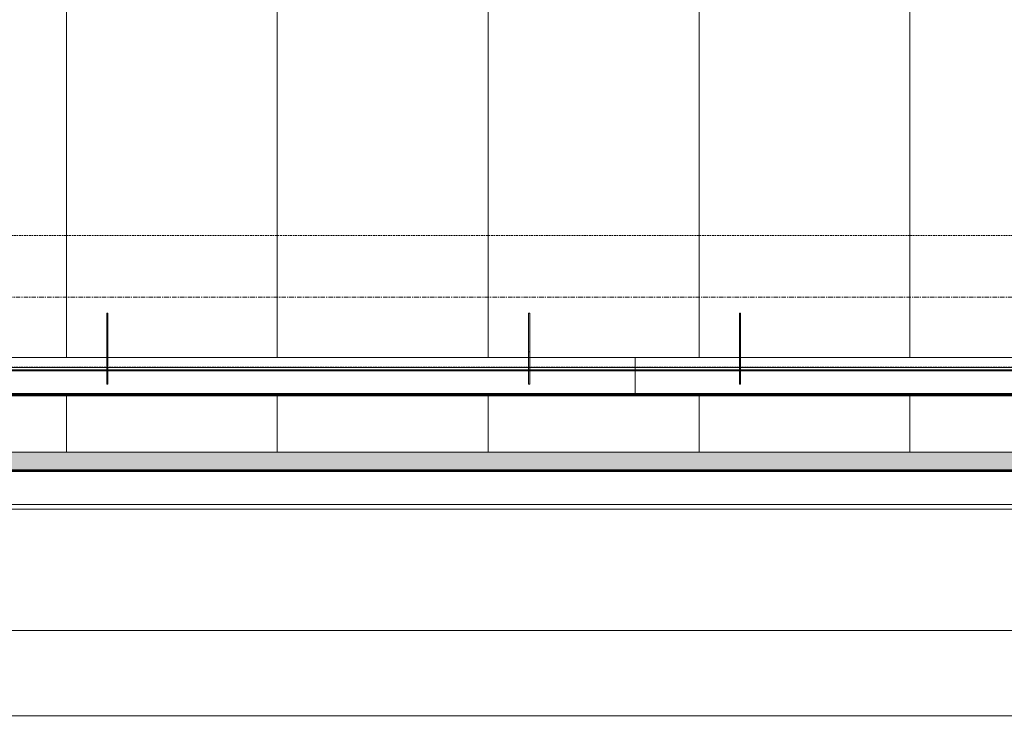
# Model space of a CAD drawing. Header units: centimetres. Extents: x 376 to 6517, y 1901 to 66534.
# Tile 111 of 115: x 4112 to 4392, y 65403 to 65607. Entities that reach past the tile are written whole.
import ezdxf

# ---------------------------------------------------------------- set-up
doc = ezdxf.new("R2010")
doc.units = ezdxf.units.CM
doc.linetypes.add('Linia siatki', pattern=[2.2225, 1.27, -0.3175, 0.3175, -0.3175])
doc.linetypes.add('Ukryty', pattern=[0.714375, 0.47625, -0.238125])
for name, color, linetype, lineweight in [('A-ANNO-DIMS', 7, 'Continuous', 5), ('A-ANNO-DIMS-50', 7, 'Continuous', 5), ('A-DETL-HDLN', 7, 'Ukryty', 5), ('A-DETL-MBND', 7, 'Continuous', 5), ('A-ROOF-OTLN', 7, 'Continuous', 5), ('A-ROOF-PATT', 7, 'Continuous', 5), ('S-GRID', 7, 'Continuous', 5)]:
    doc.layers.add(name, color=color, linetype=linetype, lineweight=lineweight)
doc.styles.add('Arial Narrow_1', font='ARIALN.TTF', dxfattribs={"width": 0.8, "height": 10})
doc.dimstyles.new('REVIT_standard', dxfattribs={"dimscale": 30.48, "dimtxt": 10.23431, "dimasz": 0.246063, "dimexe": 0.164042, "dimexo": 0.0625, "dimgap": 0, "dimtad": 1, "dimdec": 1, "dimrnd": 0.5, "dimdsep": 46, "dimtxsty": 'Arial Narrow_1', "dimblk1": 'OBLIQUE', "dimblk2": 'OBLIQUE', "dimsah": 1, "dimcen": 0.09, "dimazin": 0, "dimtfac": 1, "dimtdec": 4, "dimtix": 1, "dimtmove": 0, "dimatfit": 3, "dimfxl": 0.164042, "dimfxlon": 1, "dimtvp": 1, "dimtolj": 1, "dimtzin": 0, "dimarcsym": 2})
doc.dimstyles.new('standard_wielkość_otworów', dxfattribs={"dimscale": 30.48, "dimtxt": 10.23431, "dimasz": 0.246063, "dimexe": 0.164042, "dimexo": 0.0625, "dimgap": 0, "dimtad": 1, "dimdec": 1, "dimrnd": 0.5, "dimdsep": 46, "dimtxsty": 'Arial Narrow_1', "dimblk1": 'OBLIQUE', "dimblk2": 'OBLIQUE', "dimsah": 1, "dimcen": 0.09, "dimazin": 0, "dimtfac": 1, "dimtdec": 4, "dimtix": 1, "dimtmove": 0, "dimatfit": 3, "dimfxl": 0.164042, "dimfxlon": 1, "dimtvp": 1, "dimtolj": 1, "dimtzin": 0, "dimarcsym": 2})

# ---------------------------------------------------------------- blocks, each defined once
blk = doc.blocks.new('Construction_Roof-Accessories_Lindab_KOTEGL - Construction_Roof-Accessories_Lindab_KOTEGL-V41-Dach PB')
at = {"layer": 'A-DETL-MBND'}
for p, q in [((64151.56, 65508.46), (64151.56, 65523.02)), ((64151.86, 65523.02), (64151.56, 65523.02)), ((64151.86, 65523.02), (64151.86, 65508.46)), ((64151.56, 65508.46), (64151.56, 65507.65)), ((64151.56, 65503.07), (64151.56, 65507.65)), ((64151.86, 65507.65), (64151.86, 65508.46)), ((64151.86, 65507.65), (64151.86, 65503.07)), ((64151.56, 65503.07), (64151.56, 65502.82)), ((64151.86, 65502.82), (64151.86, 65503.07)), ((64151.56, 65502.84), (64151.56, 65502.82)), ((64151.56, 65502.82), (64151.86, 65502.82)), ((64151.86, 65502.82), (64151.86, 65502.84))]:
    blk.add_line(p, q, dxfattribs=at)
at = {"layer": 'A-DETL-MBND', "color": 251, "true_color": 0x666666}
for p, q in [((64151.56, 65523.02), (64151.56, 65514.05)), ((64151.86, 65514.05), (64151.86, 65523.02)), ((64151.56, 65511.84), (64151.56, 65514.05)), ((64151.56, 65511.54), (64151.56, 65513.26)), ((64151.56, 65511.55), (64151.56, 65511.84)), ((64151.56, 65509.35), (64151.56, 65511.55)), ((64151.86, 65514.05), (64151.86, 65511.84)), ((64151.86, 65513.26), (64151.86, 65511.54)), ((64151.86, 65511.84), (64151.86, 65511.55)), ((64151.86, 65511.55), (64151.86, 65509.35)), ((64151.56, 65509.04), (64151.56, 65510.76)), ((64151.56, 65509.05), (64151.56, 65509.35)), ((64151.56, 65508.25), (64151.56, 65509.05)), ((64151.86, 65510.76), (64151.86, 65509.04)), ((64151.86, 65509.35), (64151.86, 65509.05)), ((64151.86, 65509.05), (64151.86, 65508.25)), ((64151.56, 65507.99), (64151.56, 65508.32)), ((64151.56, 65506.05), (64151.56, 65508.25)), ((64151.56, 65507.65), (64151.56, 65507.98)), ((64151.56, 65506.84), (64151.56, 65507.6)), ((64151.56, 65506.09), (64151.56, 65504.18)), ((64151.86, 65508.32), (64151.86, 65507.99)), ((64151.86, 65508.25), (64151.86, 65506.05)), ((64151.86, 65507.98), (64151.86, 65507.65)), ((64151.86, 65507.6), (64151.86, 65506.84)), ((64151.86, 65504.18), (64151.86, 65506.09)), ((64151.56, 65504.15), (64151.56, 65502.89)), ((64151.86, 65502.89), (64151.86, 65504.15)), ((64151.56, 65502.89), (64151.56, 65502.84)), ((64151.86, 65502.84), (64151.86, 65502.89))]:
    blk.add_line(p, q, dxfattribs=at)
at = {"layer": 'A-DETL-MBND', "color": 253, "true_color": 0xa3a3a3}
for p, q in [((64151.56, 65514.05), (64151.56, 65512)), ((64151.56, 65512), (64151.56, 65511.55)), ((64151.56, 65512), (64151.86, 65512)), ((64151.56, 65511.48), (64151.56, 65511.54)), ((64151.56, 65511.32), (64151.56, 65511.48)), ((64151.56, 65511.05), (64151.56, 65511.45)), ((64151.86, 65512), (64151.86, 65514.05)), ((64151.86, 65511.55), (64151.86, 65512)), ((64151.86, 65511.54), (64151.86, 65511.48)), ((64151.86, 65511.48), (64151.86, 65511.32)), ((64151.86, 65511.45), (64151.86, 65511.09)), ((64151.56, 65511.12), (64151.56, 65511.28)), ((64151.56, 65511.07), (64151.56, 65510.44)), ((64151.56, 65510.38), (64151.56, 65509.05)), ((64151.56, 65508.98), (64151.56, 65509.04)), ((64151.56, 65508.82), (64151.56, 65508.98)), ((64151.56, 65508.59), (64151.56, 65508.95)), ((64151.56, 65508.62), (64151.56, 65508.78)), ((64151.86, 65511.28), (64151.86, 65511.12)), ((64151.86, 65510.44), (64151.86, 65511.07)), ((64151.86, 65511.05), (64151.86, 65511.05)), ((64151.86, 65509.05), (64151.86, 65510.38)), ((64151.86, 65509.04), (64151.86, 65508.98)), ((64151.86, 65508.98), (64151.86, 65508.82)), ((64151.86, 65508.95), (64151.86, 65508.59)), ((64151.86, 65508.78), (64151.86, 65508.62)), ((64151.56, 65508.57), (64151.56, 65506.09)), ((64151.56, 65508.55), (64151.56, 65508.55)), ((64151.86, 65506.09), (64151.86, 65508.57)), ((64151.86, 65508.55), (64151.86, 65508.55))]:
    blk.add_line(p, q, dxfattribs=at)
at = {"layer": 'A-DETL-MBND', "color": 9, "true_color": 0xc7c7c7}
for p, q in [((64151.56, 65511.55), (64151.56, 65511.49)), ((64151.56, 65511.45), (64151.56, 65511.09)), ((64151.86, 65511.49), (64151.86, 65511.55)), ((64151.86, 65511.09), (64151.86, 65511.45)), ((64151.56, 65509.05), (64151.56, 65508.98)), ((64151.56, 65508.95), (64151.56, 65508.59)), ((64151.86, 65511.09), (64151.86, 65511.05)), ((64151.86, 65508.98), (64151.86, 65509.05)), ((64151.86, 65508.59), (64151.86, 65508.95))]:
    blk.add_line(p, q, dxfattribs=at)
at = {"layer": 'A-DETL-MBND', "color": 254, "true_color": 0xdddddd}
for p, q in [((64151.56, 65508.55), (64151.56, 65508.59)), ((64151.86, 65508.59), (64151.86, 65508.55))]:
    blk.add_line(p, q, dxfattribs=at)
blk = doc.blocks.new('Construction_Roof-Accessories_Lindab_KOTEGL - Construction_Roof-Accessories_Lindab_KOTEGL-V42-Dach PB')
at = {"layer": 'A-DETL-MBND'}
for p, q in [((64271.56, 65508.46), (64271.56, 65523.02)), ((64271.86, 65523.02), (64271.56, 65523.02)), ((64271.86, 65523.02), (64271.86, 65508.46)), ((64271.56, 65508.46), (64271.56, 65507.65)), ((64271.56, 65503.07), (64271.56, 65507.65)), ((64271.86, 65507.65), (64271.86, 65508.46)), ((64271.86, 65507.65), (64271.86, 65503.07)), ((64271.56, 65503.07), (64271.56, 65502.82)), ((64271.86, 65502.82), (64271.86, 65503.07)), ((64271.56, 65502.84), (64271.56, 65502.82)), ((64271.56, 65502.82), (64271.86, 65502.82)), ((64271.86, 65502.82), (64271.86, 65502.84))]:
    blk.add_line(p, q, dxfattribs=at)
at = {"layer": 'A-DETL-MBND', "color": 251, "true_color": 0x666666}
for p, q in [((64271.56, 65523.02), (64271.56, 65514.05)), ((64271.86, 65514.05), (64271.86, 65523.02)), ((64271.56, 65511.84), (64271.56, 65514.05)), ((64271.56, 65511.54), (64271.56, 65513.26)), ((64271.56, 65511.55), (64271.56, 65511.84)), ((64271.56, 65509.35), (64271.56, 65511.55)), ((64271.86, 65514.05), (64271.86, 65511.84)), ((64271.86, 65513.26), (64271.86, 65511.54)), ((64271.86, 65511.84), (64271.86, 65511.55)), ((64271.86, 65511.55), (64271.86, 65509.35)), ((64271.56, 65509.04), (64271.56, 65510.76)), ((64271.56, 65509.05), (64271.56, 65509.35)), ((64271.56, 65508.25), (64271.56, 65509.05)), ((64271.86, 65510.76), (64271.86, 65509.04)), ((64271.86, 65509.35), (64271.86, 65509.05)), ((64271.86, 65509.05), (64271.86, 65508.25)), ((64271.56, 65507.99), (64271.56, 65508.32)), ((64271.56, 65506.05), (64271.56, 65508.25)), ((64271.56, 65507.65), (64271.56, 65507.98)), ((64271.56, 65506.84), (64271.56, 65507.6)), ((64271.56, 65506.09), (64271.56, 65504.19)), ((64271.86, 65508.32), (64271.86, 65507.99)), ((64271.86, 65508.25), (64271.86, 65506.05)), ((64271.86, 65507.98), (64271.86, 65507.65)), ((64271.86, 65507.6), (64271.86, 65506.84)), ((64271.86, 65504.19), (64271.86, 65506.09)), ((64271.56, 65504.15), (64271.56, 65502.89)), ((64271.86, 65502.89), (64271.86, 65504.15)), ((64271.56, 65502.89), (64271.56, 65502.84)), ((64271.86, 65502.84), (64271.86, 65502.89))]:
    blk.add_line(p, q, dxfattribs=at)
at = {"layer": 'A-DETL-MBND', "color": 253, "true_color": 0xa3a3a3}
for p, q in [((64271.56, 65514.05), (64271.56, 65512)), ((64271.56, 65512), (64271.56, 65511.55)), ((64271.56, 65512), (64271.86, 65512)), ((64271.56, 65511.48), (64271.56, 65511.54)), ((64271.56, 65511.32), (64271.56, 65511.48)), ((64271.56, 65511.23), (64271.56, 65511.45)), ((64271.86, 65512), (64271.86, 65514.05)), ((64271.86, 65511.55), (64271.86, 65512)), ((64271.86, 65511.54), (64271.86, 65511.48)), ((64271.86, 65511.48), (64271.86, 65511.32)), ((64271.86, 65511.45), (64271.86, 65511.09)), ((64271.56, 65511.12), (64271.56, 65511.28)), ((64271.56, 65511.05), (64271.56, 65511.23)), ((64271.56, 65511.07), (64271.56, 65510.44)), ((64271.56, 65510.39), (64271.56, 65509.05)), ((64271.56, 65508.98), (64271.56, 65509.04)), ((64271.56, 65508.82), (64271.56, 65508.98)), ((64271.56, 65508.59), (64271.56, 65508.95)), ((64271.56, 65508.62), (64271.56, 65508.78)), ((64271.86, 65511.28), (64271.86, 65511.12)), ((64271.86, 65510.44), (64271.86, 65511.07)), ((64271.86, 65511.05), (64271.86, 65511.05)), ((64271.86, 65509.05), (64271.86, 65510.39)), ((64271.86, 65509.04), (64271.86, 65508.98)), ((64271.86, 65508.98), (64271.86, 65508.82)), ((64271.86, 65508.95), (64271.86, 65508.73)), ((64271.86, 65508.78), (64271.86, 65508.62)), ((64271.86, 65508.73), (64271.86, 65508.59)), ((64271.56, 65508.57), (64271.56, 65506.09)), ((64271.56, 65508.55), (64271.56, 65508.55)), ((64271.86, 65506.09), (64271.86, 65508.57)), ((64271.86, 65508.55), (64271.86, 65508.55))]:
    blk.add_line(p, q, dxfattribs=at)
at = {"layer": 'A-DETL-MBND', "color": 9, "true_color": 0xc7c7c7}
for p, q in [((64271.56, 65511.55), (64271.56, 65511.49)), ((64271.56, 65511.45), (64271.56, 65511.09)), ((64271.86, 65511.49), (64271.86, 65511.55)), ((64271.86, 65511.09), (64271.86, 65511.45)), ((64271.56, 65509.05), (64271.56, 65508.98)), ((64271.56, 65508.95), (64271.56, 65508.59)), ((64271.86, 65511.09), (64271.86, 65511.05)), ((64271.86, 65508.98), (64271.86, 65509.05)), ((64271.86, 65508.59), (64271.86, 65508.95))]:
    blk.add_line(p, q, dxfattribs=at)
at = {"layer": 'A-DETL-MBND', "color": 254, "true_color": 0xdddddd}
for p, q in [((64271.56, 65508.55), (64271.56, 65508.59)), ((64271.86, 65508.59), (64271.86, 65508.55))]:
    blk.add_line(p, q, dxfattribs=at)
blk = doc.blocks.new('Construction_Roof-Accessories_Lindab_SNO_KOTEGL - Construction_Roof-Accessories_Lindab_SNO-V43-Dach PB')
at = {"layer": 'A-DETL-MBND'}
for p, q in [((64151.56, 65510.41), (64121.86, 65510.41)), ((64121.86, 65510.41), (64121.86, 65510.38)), ((64121.86, 65504.19), (64121.86, 65510.38)), ((64271.56, 65510.41), (64151.86, 65510.41)), ((64301.86, 65510.41), (64271.86, 65510.41)), ((64301.86, 65510.38), (64301.86, 65510.41)), ((64301.86, 65510.38), (64301.86, 65504.19)), ((64121.86, 65504.19), (64121.86, 65503.86)), ((64121.86, 65500.09), (64121.86, 65503.86)), ((64301.86, 65503.86), (64301.86, 65504.19)), ((64301.86, 65503.86), (64301.86, 65500.09)), ((64121.86, 65499.87), (64121.86, 65500.09)), ((64121.86, 65500.09), (64301.86, 65500.09)), ((64121.86, 65499.7), (64121.86, 65499.81)), ((64121.86, 65499.81), (64301.86, 65499.81)), ((64121.86, 65499.55), (64121.86, 65499.7)), ((64121.86, 65499.7), (64301.86, 65499.7)), ((64121.86, 65499.55), (64121.86, 65499.54)), ((64121.86, 65499.54), (64301.86, 65499.54)), ((64301.86, 65500.09), (64301.86, 65499.87)), ((64301.86, 65499.81), (64301.86, 65499.7)), ((64301.86, 65499.7), (64301.86, 65499.55)), ((64301.86, 65499.54), (64301.86, 65499.55))]:
    blk.add_line(p, q, dxfattribs=at)
at = {"layer": 'A-DETL-MBND', "color": 253, "true_color": 0xa3a3a3}
for p, q in [((64121.86, 65510.41), (64121.86, 65510.35)), ((64121.86, 65510.35), (64121.86, 65510.31)), ((64121.86, 65510.25), (64121.86, 65510.3)), ((64121.86, 65510.28), (64121.86, 65510.3)), ((64121.86, 65510.28), (64121.86, 65504.19)), ((64121.86, 65506.78), (64121.86, 65510.25)), ((64151.86, 65510.41), (64151.58, 65510.41)), ((64271.86, 65510.41), (64271.58, 65510.41)), ((64301.86, 65510.39), (64301.86, 65510.41)), ((64301.86, 65510.31), (64301.86, 65510.39)), ((64301.86, 65510.3), (64301.86, 65510.28)), ((64301.86, 65510.3), (64301.86, 65510.29)), ((64301.86, 65510.29), (64301.86, 65510.25)), ((64301.86, 65504.19), (64301.86, 65510.28)), ((64301.86, 65510.25), (64301.86, 65506.78)), ((64121.86, 65507.58), (64151.56, 65507.58)), ((64121.86, 65506.85), (64151.56, 65506.85)), ((64121.86, 65506.78), (64121.86, 65506.6)), ((64151.86, 65507.58), (64271.56, 65507.58)), ((64151.86, 65506.85), (64271.56, 65506.85)), ((64271.86, 65507.58), (64301.86, 65507.58)), ((64271.86, 65506.85), (64301.86, 65506.85)), ((64301.86, 65506.7), (64301.86, 65506.78)), ((64301.86, 65506.6), (64301.86, 65506.7)), ((64121.86, 65503.93), (64121.86, 65504.08)), ((64121.86, 65503.92), (64121.86, 65500.14)), ((64301.86, 65504.08), (64301.86, 65504.04)), ((64301.86, 65504.04), (64301.86, 65503.98)), ((64301.86, 65503.98), (64301.86, 65503.93)), ((64301.86, 65500.14), (64301.86, 65503.92)), ((64121.86, 65500.02), (64121.86, 65499.94)), ((64121.86, 65499.94), (64121.86, 65499.87)), ((64121.86, 65499.81), (64121.86, 65499.7)), ((64121.86, 65499.67), (64121.86, 65499.8)), ((64121.86, 65499.66), (64121.86, 65499.67)), ((64121.86, 65499.66), (64121.86, 65499.54)), ((64301.86, 65499.94), (64301.86, 65500.02)), ((64301.86, 65499.87), (64301.86, 65499.94)), ((64301.86, 65499.7), (64301.86, 65499.81)), ((64301.86, 65499.8), (64301.86, 65499.74)), ((64301.86, 65499.74), (64301.86, 65499.66)), ((64301.86, 65499.56), (64301.86, 65499.66)), ((64301.86, 65499.54), (64301.86, 65499.56))]:
    blk.add_line(p, q, dxfattribs=at)
at = {"layer": 'A-DETL-MBND', "color": 254, "true_color": 0xdddddd}
for p, q in [((64121.86, 65510.25), (64121.86, 65506.85)), ((64301.86, 65506.85), (64301.86, 65510.25)), ((64121.86, 65506.93), (64121.86, 65507.58)), ((64121.86, 65506.86), (64121.86, 65506.93)), ((64121.86, 65506.8), (64121.86, 65506.86)), ((64121.86, 65506.79), (64121.86, 65506.85)), ((64121.86, 65506.73), (64121.86, 65506.8)), ((64121.86, 65506.75), (64121.86, 65506.79)), ((64121.86, 65506.73), (64121.86, 65506.75)), ((64121.86, 65506.72), (64121.86, 65506.73)), ((64121.86, 65506.72), (64121.86, 65506.73)), ((64121.86, 65506.66), (64121.86, 65506.62)), ((64121.86, 65506.62), (64121.86, 65506.6)), ((64151.56, 65507.58), (64151.86, 65507.58)), ((64151.56, 65506.85), (64151.86, 65506.85)), ((64271.56, 65507.58), (64271.86, 65507.58)), ((64271.56, 65506.85), (64271.86, 65506.85)), ((64301.86, 65507.58), (64301.86, 65506.93)), ((64301.86, 65506.93), (64301.86, 65506.86)), ((64301.86, 65506.86), (64301.86, 65506.8)), ((64301.86, 65506.85), (64301.86, 65506.79)), ((64301.86, 65506.8), (64301.86, 65506.76)), ((64301.86, 65506.79), (64301.86, 65506.75)), ((64301.86, 65506.76), (64301.86, 65506.73)), ((64301.86, 65506.75), (64301.86, 65506.73)), ((64301.86, 65506.73), (64301.86, 65506.72)), ((64301.86, 65506.73), (64301.86, 65506.72)), ((64301.86, 65506.62), (64301.86, 65506.66)), ((64301.86, 65506.6), (64301.86, 65506.62))]:
    blk.add_line(p, q, dxfattribs=at)
at = {"layer": 'A-DETL-MBND', "color": 7, "true_color": 0xf2f2f2}
for p, q in [((64121.86, 65507.58), (64121.86, 65507.54)), ((64121.86, 65507.54), (64121.86, 65506.93)), ((64301.86, 65507.54), (64301.86, 65507.58)), ((64301.86, 65506.93), (64301.86, 65507.54))]:
    blk.add_line(p, q, dxfattribs=at)
at = {"layer": 'A-DETL-MBND', "color": 9, "true_color": 0xc7c7c7}
for p, q in [((64121.86, 65507.54), (64151.56, 65507.54)), ((64151.56, 65506.6), (64151.86, 65506.6)), ((64151.58, 65506.78), (64151.86, 65506.78)), ((64151.86, 65507.54), (64271.56, 65507.54)), ((64271.56, 65506.6), (64271.86, 65506.6)), ((64271.58, 65506.78), (64271.86, 65506.78)), ((64271.86, 65507.54), (64301.86, 65507.54))]:
    blk.add_line(p, q, dxfattribs=at)
at = {"layer": 'A-DETL-MBND', "color": 251, "true_color": 0x666666}
for p, q in [((64121.86, 65506.78), (64151.56, 65506.78)), ((64121.86, 65506.6), (64151.56, 65506.6)), ((64151.86, 65506.78), (64271.56, 65506.78)), ((64151.86, 65506.6), (64271.56, 65506.6)), ((64271.86, 65506.78), (64301.86, 65506.78)), ((64271.86, 65506.6), (64301.86, 65506.6)), ((64121.86, 65500.14), (64301.86, 65500.14))]:
    blk.add_line(p, q, dxfattribs=at)
at = {"layer": 'A-DETL-MBND', "color": 254, "true_color": 0xeaeaea}
for p, q in [((64151.59, 65507.54), (64151.86, 65507.54)), ((64271.59, 65507.54), (64271.86, 65507.54))]:
    blk.add_line(p, q, dxfattribs=at)
blk = doc.blocks.new('Construction_Roof-Accessories_Lindab_KOTEGL - Construction_Roof-Accessories_Lindab_KOTEGL-V44-Dach PB')
at = {"layer": 'A-DETL-MBND'}
for p, q in [((64331.56, 65508.46), (64331.56, 65523.02)), ((64331.86, 65523.02), (64331.56, 65523.02)), ((64331.86, 65523.02), (64331.86, 65508.46)), ((64331.56, 65508.46), (64331.56, 65507.65)), ((64331.56, 65503.07), (64331.56, 65507.65)), ((64331.86, 65507.65), (64331.86, 65508.46)), ((64331.86, 65507.65), (64331.86, 65503.07)), ((64331.56, 65503.07), (64331.56, 65502.82)), ((64331.86, 65502.82), (64331.86, 65503.07)), ((64331.56, 65502.84), (64331.56, 65502.82)), ((64331.56, 65502.82), (64331.86, 65502.82)), ((64331.86, 65502.82), (64331.86, 65502.84))]:
    blk.add_line(p, q, dxfattribs=at)
at = {"layer": 'A-DETL-MBND', "color": 251, "true_color": 0x666666}
for p, q in [((64331.56, 65523.02), (64331.56, 65514.05)), ((64331.86, 65514.05), (64331.86, 65523.02)), ((64331.56, 65511.84), (64331.56, 65514.05)), ((64331.56, 65511.54), (64331.56, 65513.26)), ((64331.56, 65511.55), (64331.56, 65511.84)), ((64331.56, 65509.35), (64331.56, 65511.55)), ((64331.86, 65514.05), (64331.86, 65511.84)), ((64331.86, 65513.26), (64331.86, 65511.54)), ((64331.86, 65511.84), (64331.86, 65511.55)), ((64331.86, 65511.55), (64331.86, 65509.35)), ((64331.56, 65509.04), (64331.56, 65510.76)), ((64331.56, 65509.05), (64331.56, 65509.35)), ((64331.56, 65508.25), (64331.56, 65509.05)), ((64331.86, 65510.76), (64331.86, 65509.04)), ((64331.86, 65509.35), (64331.86, 65509.05)), ((64331.86, 65509.05), (64331.86, 65508.25)), ((64331.56, 65507.99), (64331.56, 65508.32)), ((64331.56, 65506.05), (64331.56, 65508.25)), ((64331.56, 65507.65), (64331.56, 65507.98)), ((64331.56, 65506.84), (64331.56, 65507.6)), ((64331.56, 65506.09), (64331.56, 65504.18)), ((64331.86, 65508.32), (64331.86, 65507.99)), ((64331.86, 65508.25), (64331.86, 65506.05)), ((64331.86, 65507.98), (64331.86, 65507.65)), ((64331.86, 65507.6), (64331.86, 65506.84)), ((64331.86, 65504.18), (64331.86, 65506.09)), ((64331.56, 65504.15), (64331.56, 65502.89)), ((64331.86, 65502.89), (64331.86, 65504.15)), ((64331.56, 65502.89), (64331.56, 65502.84)), ((64331.86, 65502.84), (64331.86, 65502.89))]:
    blk.add_line(p, q, dxfattribs=at)
at = {"layer": 'A-DETL-MBND', "color": 253, "true_color": 0xa3a3a3}
for p, q in [((64331.56, 65514.05), (64331.56, 65512)), ((64331.56, 65512), (64331.56, 65511.55)), ((64331.56, 65512), (64331.86, 65512)), ((64331.56, 65511.48), (64331.56, 65511.54)), ((64331.56, 65511.32), (64331.56, 65511.48)), ((64331.56, 65511.23), (64331.56, 65511.45)), ((64331.86, 65512), (64331.86, 65514.05)), ((64331.86, 65511.55), (64331.86, 65512)), ((64331.86, 65511.54), (64331.86, 65511.48)), ((64331.86, 65511.48), (64331.86, 65511.32)), ((64331.86, 65511.45), (64331.86, 65511.23)), ((64331.56, 65511.12), (64331.56, 65511.28)), ((64331.56, 65511.05), (64331.56, 65511.23)), ((64331.56, 65511.07), (64331.56, 65510.44)), ((64331.56, 65511.05), (64331.56, 65511.05)), ((64331.56, 65510.38), (64331.56, 65509.05)), ((64331.56, 65508.98), (64331.56, 65509.04)), ((64331.56, 65508.82), (64331.56, 65508.98)), ((64331.56, 65508.73), (64331.56, 65508.95)), ((64331.56, 65508.62), (64331.56, 65508.78)), ((64331.56, 65508.59), (64331.56, 65508.73)), ((64331.86, 65511.28), (64331.86, 65511.12)), ((64331.86, 65511.23), (64331.86, 65511.09)), ((64331.86, 65510.44), (64331.86, 65511.07)), ((64331.86, 65511.05), (64331.86, 65511.05)), ((64331.86, 65509.05), (64331.86, 65510.38)), ((64331.86, 65509.04), (64331.86, 65508.98)), ((64331.86, 65508.98), (64331.86, 65508.82)), ((64331.86, 65508.95), (64331.86, 65508.59)), ((64331.86, 65508.78), (64331.86, 65508.62)), ((64331.56, 65508.57), (64331.56, 65506.09)), ((64331.56, 65508.55), (64331.56, 65508.55)), ((64331.86, 65506.09), (64331.86, 65508.57)), ((64331.86, 65508.55), (64331.86, 65508.55))]:
    blk.add_line(p, q, dxfattribs=at)
at = {"layer": 'A-DETL-MBND', "color": 9, "true_color": 0xc7c7c7}
for p, q in [((64331.56, 65511.55), (64331.56, 65511.49)), ((64331.56, 65511.45), (64331.56, 65511.09)), ((64331.86, 65511.49), (64331.86, 65511.55)), ((64331.86, 65511.09), (64331.86, 65511.45)), ((64331.56, 65509.05), (64331.56, 65508.98)), ((64331.56, 65508.95), (64331.56, 65508.59)), ((64331.86, 65511.09), (64331.86, 65511.05)), ((64331.86, 65508.98), (64331.86, 65509.05)), ((64331.86, 65508.59), (64331.86, 65508.95))]:
    blk.add_line(p, q, dxfattribs=at)
at = {"layer": 'A-DETL-MBND', "color": 254, "true_color": 0xdddddd}
for p, q in [((64331.56, 65508.55), (64331.56, 65508.59)), ((64331.86, 65508.59), (64331.86, 65508.55))]:
    blk.add_line(p, q, dxfattribs=at)
blk = doc.blocks.new('Construction_Roof-Accessories_Lindab_SNO_KOTEGL - Construction_Roof-Accessories_Lindab_SNO-V46-Dach PB')
at = {"layer": 'A-DETL-MBND'}
for p, q in [((64331.56, 65510.41), (64301.86, 65510.41)), ((64301.86, 65510.41), (64301.86, 65510.38)), ((64301.86, 65504.19), (64301.86, 65510.38)), ((64451.56, 65510.41), (64331.86, 65510.41)), ((64481.86, 65510.41), (64451.86, 65510.41)), ((64481.86, 65510.38), (64481.86, 65510.41)), ((64481.86, 65510.38), (64481.86, 65504.19)), ((64301.86, 65504.19), (64301.86, 65503.86)), ((64301.86, 65500.09), (64301.86, 65503.86)), ((64481.86, 65503.86), (64481.86, 65504.19)), ((64481.86, 65503.86), (64481.86, 65500.09)), ((64301.86, 65499.87), (64301.86, 65500.09)), ((64301.86, 65500.09), (64481.86, 65500.09)), ((64301.86, 65499.7), (64301.86, 65499.81)), ((64301.86, 65499.81), (64481.86, 65499.81)), ((64301.86, 65499.55), (64301.86, 65499.7)), ((64301.86, 65499.7), (64481.86, 65499.7)), ((64301.86, 65499.55), (64301.86, 65499.54)), ((64301.86, 65499.54), (64481.86, 65499.54)), ((64481.86, 65500.09), (64481.86, 65499.87)), ((64481.86, 65499.81), (64481.86, 65499.7)), ((64481.86, 65499.7), (64481.86, 65499.55)), ((64481.86, 65499.54), (64481.86, 65499.55))]:
    blk.add_line(p, q, dxfattribs=at)
at = {"layer": 'A-DETL-MBND', "color": 253, "true_color": 0xa3a3a3}
for p, q in [((64301.86, 65510.41), (64301.86, 65510.41)), ((64301.86, 65510.41), (64301.86, 65510.39)), ((64301.86, 65510.39), (64301.86, 65510.35)), ((64301.86, 65510.35), (64301.86, 65510.31)), ((64301.86, 65510.25), (64301.86, 65510.3)), ((64301.86, 65510.28), (64301.86, 65510.3)), ((64301.86, 65510.28), (64301.86, 65504.19)), ((64301.86, 65506.78), (64301.86, 65510.25)), ((64331.86, 65510.41), (64331.58, 65510.41)), ((64451.86, 65510.41), (64451.58, 65510.41)), ((64481.86, 65506.85), (64481.86, 65510.25)), ((64301.86, 65507.58), (64331.56, 65507.58)), ((64301.86, 65506.85), (64331.56, 65506.85)), ((64301.86, 65506.78), (64301.86, 65506.64)), ((64301.86, 65506.64), (64301.86, 65506.61)), ((64301.86, 65506.61), (64301.86, 65506.6)), ((64331.86, 65507.58), (64451.56, 65507.58)), ((64331.86, 65506.85), (64451.56, 65506.85)), ((64451.86, 65507.58), (64481.86, 65507.58)), ((64451.86, 65506.85), (64481.86, 65506.85)), ((64481.86, 65507.58), (64481.86, 65506.93)), ((64481.86, 65506.93), (64481.86, 65506.86)), ((64481.86, 65506.86), (64481.86, 65506.76)), ((64481.86, 65506.85), (64481.86, 65506.79)), ((64481.86, 65506.79), (64481.86, 65506.75)), ((64481.86, 65506.76), (64481.86, 65506.72)), ((64481.86, 65506.75), (64481.86, 65506.73)), ((64481.86, 65506.73), (64481.86, 65506.72)), ((64481.86, 65506.62), (64481.86, 65506.66)), ((64481.86, 65506.6), (64481.86, 65506.62)), ((64301.86, 65504.06), (64301.86, 65504.08)), ((64301.86, 65503.98), (64301.86, 65504.06)), ((64301.86, 65503.95), (64301.86, 65503.98)), ((64301.86, 65503.93), (64301.86, 65503.95)), ((64301.86, 65503.92), (64301.86, 65500.14)), ((64301.86, 65500.02), (64301.86, 65499.94)), ((64301.86, 65499.94), (64301.86, 65499.87)), ((64301.86, 65499.81), (64301.86, 65499.7)), ((64301.86, 65499.74), (64301.86, 65499.8)), ((64301.86, 65499.7), (64301.86, 65499.74)), ((64301.86, 65499.67), (64301.86, 65499.7)), ((64301.86, 65499.66), (64301.86, 65499.67)), ((64301.86, 65499.66), (64301.86, 65499.54))]:
    blk.add_line(p, q, dxfattribs=at)
at = {"layer": 'A-DETL-MBND', "color": 254, "true_color": 0xdddddd}
for p, q in [((64301.86, 65510.25), (64301.86, 65506.85)), ((64301.86, 65506.93), (64301.86, 65507.58)), ((64301.86, 65506.72), (64301.86, 65506.93)), ((64301.86, 65506.79), (64301.86, 65506.85)), ((64301.86, 65506.73), (64301.86, 65506.79)), ((64301.86, 65506.72), (64301.86, 65506.73)), ((64301.86, 65506.66), (64301.86, 65506.6)), ((64331.56, 65507.58), (64331.86, 65507.58)), ((64331.56, 65506.85), (64331.86, 65506.85)), ((64451.56, 65507.58), (64451.86, 65507.58)), ((64451.56, 65506.85), (64451.86, 65506.85))]:
    blk.add_line(p, q, dxfattribs=at)
at = {"layer": 'A-DETL-MBND', "color": 251, "true_color": 0x666666}
for p, q in [((64481.86, 65510.31), (64481.86, 65510.41)), ((64481.86, 65510.3), (64481.86, 65510.28)), ((64481.86, 65510.3), (64481.86, 65510.25)), ((64481.86, 65504.19), (64481.86, 65510.28)), ((64481.86, 65510.25), (64481.86, 65506.78)), ((64301.86, 65506.78), (64331.56, 65506.78)), ((64301.86, 65506.6), (64331.56, 65506.6)), ((64331.86, 65506.78), (64451.56, 65506.78)), ((64331.86, 65506.6), (64451.56, 65506.6)), ((64451.86, 65506.78), (64481.86, 65506.78)), ((64451.86, 65506.6), (64481.86, 65506.6)), ((64481.86, 65506.6), (64481.86, 65506.78)), ((64481.86, 65504.08), (64481.86, 65503.93)), ((64481.86, 65500.14), (64481.86, 65503.92)), ((64301.86, 65500.14), (64481.86, 65500.14)), ((64481.86, 65499.94), (64481.86, 65500.02)), ((64481.86, 65499.87), (64481.86, 65499.94)), ((64481.86, 65499.7), (64481.86, 65499.81)), ((64481.86, 65499.8), (64481.86, 65499.66)), ((64481.86, 65499.54), (64481.86, 65499.66))]:
    blk.add_line(p, q, dxfattribs=at)
at = {"layer": 'A-DETL-MBND', "color": 7, "true_color": 0xf2f2f2}
for p, q in [((64301.86, 65507.58), (64301.86, 65507.54)), ((64301.86, 65507.54), (64301.86, 65506.93))]:
    blk.add_line(p, q, dxfattribs=at)
at = {"layer": 'A-DETL-MBND', "color": 9, "true_color": 0xc7c7c7}
for p, q in [((64301.86, 65507.54), (64331.56, 65507.54)), ((64331.56, 65506.6), (64331.86, 65506.6)), ((64331.58, 65506.78), (64331.86, 65506.78)), ((64331.86, 65507.54), (64451.56, 65507.54)), ((64451.56, 65506.6), (64451.86, 65506.6)), ((64451.58, 65506.78), (64451.86, 65506.78)), ((64451.86, 65507.54), (64481.86, 65507.54)), ((64481.86, 65507.54), (64481.86, 65507.58)), ((64481.86, 65506.93), (64481.86, 65507.54))]:
    blk.add_line(p, q, dxfattribs=at)
at = {"layer": 'A-DETL-MBND', "color": 254, "true_color": 0xeaeaea}
for p, q in [((64331.59, 65507.54), (64331.86, 65507.54)), ((64451.59, 65507.54), (64451.86, 65507.54))]:
    blk.add_line(p, q, dxfattribs=at)
blk = doc.blocks.new('DIMBLOCK79-Dach PB')
at = {"layer": 'A-ANNO-DIMS-50', "color": 250, "true_color": 0x303030}
for p, q in [((3385.57, 65432.73), (3385.57, 65437.73)), ((3385.57, 65432.73), (3389.32, 65436.48)), ((4470.47, 65432.73), (4470.47, 65437.73)), ((4470.47, 65432.73), (4474.22, 65436.48)), ((3385.57, 65432.73), (3381.82, 65428.98)), ((3385.57, 65432.73), (4470.47, 65432.73)), ((3385.57, 65432.73), (3385.57, 65427.73)), ((4470.47, 65432.73), (4466.72, 65428.98)), ((4470.47, 65432.73), (4470.47, 65427.73))]:
    blk.add_line(p, q, dxfattribs=at)
at = {"layer": 'A-ANNO-DIMS-50', "color": 0, "insert": (3918.6, 65445.66), "char_height": 10, "width": 22.613, "attachment_point": 1, "line_spacing_factor": 0.974696, "style": 'Arial Narrow_1'}
blk.add_mtext('1085', dxfattribs=at)
blk = doc.blocks.new('_Oblique')
at = {"color": 0, "linetype": 'ByBlock', "lineweight": -2}
blk.add_line((-0.5, -0.5), (0.5, 0.5), dxfattribs=at)
blk = doc.blocks.new('DIMBLOCK86-Dach PB')
at = {"layer": 'A-ANNO-DIMS-50', "color": 250, "true_color": 0x303030}
for p, q in [((3360.99, 65408.46), (3360.99, 65413.46)), ((4495.02, 65408.46), (4495.02, 65413.46)), ((3360.99, 65408.46), (3364.74, 65412.21)), ((4495.02, 65408.46), (4498.77, 65412.21)), ((3360.99, 65408.46), (3357.24, 65404.71)), ((3360.99, 65408.46), (4495.02, 65408.46)), ((3360.99, 65408.46), (3360.99, 65403.46)), ((4495.02, 65408.46), (4491.27, 65404.71)), ((4495.02, 65408.46), (4495.02, 65403.46))]:
    blk.add_line(p, q, dxfattribs=at)
at = {"layer": 'A-ANNO-DIMS-50', "color": 0, "insert": (3918.58, 65421.39), "char_height": 10, "width": 22.613, "attachment_point": 1, "line_spacing_factor": 0.974696, "style": 'Arial Narrow_1'}
blk.add_mtext('1134', dxfattribs=at)

msp = doc.modelspace()

# ---------------------------------------------------------------- hatches: boundary and pattern name
at = {"layer": 'A-ROOF-PATT'}
h = msp.add_hatch(dxfattribs=at)
h.set_pattern_fill('FP_13', color=256, style=0, pattern_type=2)
h.set_pattern_definition([(90, (-60014.834, 16488.924), (-60, 4e-15), [])])
h.paths.add_polyline_path([(3365.99, 65483.42), (4490.02, 65483.42), (4490.02, 65898.22), (3365.99, 65898.22), (3365.99, 65485.01)])
h.paths.add_polyline_path([(3688.06, 65499.54), (3387.03, 65499.55), (3387.03, 65510.41), (3416.73, 65510.41), (3416.73, 65523.02), (3417.03, 65523.02), (3417.03, 65510.41), (3536.73, 65510.41), (3536.73, 65523.02), (3537.03, 65523.02), (3537.03, 65510.41), (3596.73, 65510.41), (3596.73, 65523.02), (3597.03, 65523.02), (3597.03, 65510.41), (3716.73, 65510.41), (3716.73, 65523.02), (3717.03, 65523.02), (3717.07, 65510.41), (3776.73, 65510.41), (3776.73, 65523.02), (3777.03, 65523.02), (3777.03, 65510.41), (3896.73, 65510.41), (3896.73, 65523.02), (3897.03, 65523.02), (3897.03, 65510.41), (3956.73, 65510.41), (3956.73, 65523.02), (3957.03, 65523.02), (3957.03, 65510.41), (4076.73, 65510.41), (4076.73, 65523.02), (4077.03, 65523.02), (4077.03, 65510.41), (4136.73, 65510.41), (4136.73, 65523.02), (4137.03, 65523.02), (4137.03, 65510.41), (4256.73, 65510.41), (4256.73, 65523.02), (4257.03, 65523.02), (4257.03, 65510.41), (4316.73, 65510.41), (4316.73, 65523.02), (4317.03, 65523.02), (4317.03, 65510.41), (4436.73, 65510.41), (4436.73, 65523.02), (4437.03, 65523.02), (4437.03, 65510.41), (4467.03, 65510.38), (4467.03, 65499.54), (3697.73, 65499.54)])
at = {"layer": 'A-ROOF-PATT', "true_color": 0xc7ae96}
h = msp.add_hatch(color=253, dxfattribs=at)
h.paths.add_polyline_path([(4495.02, 65478.42), (4490.02, 65483.42), (3365.99, 65483.42), (3360.99, 65478.42), (4460.69, 65478.42), (4461.34, 65479.19), (4462.34, 65479.92), (4463.5, 65480.38), (4464.74, 65480.55), (4466.1, 65480.35), (4467.24, 65479.88), (4468.38, 65478.94), (4468.79, 65478.42), (4490.5, 65478.42)])
h.paths.add_polyline_path([(4468.27, 65478.42), (4468.54, 65478.42), (4468.13, 65478.94), (4467.14, 65479.7), (4465.98, 65480.18), (4464.74, 65480.35), (4463.44, 65480.16), (4462.24, 65479.63), (4461.34, 65478.94), (4460.94, 65478.42), (4468.13, 65478.42)])

# ---------------------------------------------------------------- linework, layer by layer
at = {"layer": 'A-DETL-HDLN'}
for p, q in [((4452.26, 65545.14), (4030.79, 65545.14)), ((4490.04, 65507.62), (3993.79, 65507.62))]:
    msp.add_line(p, q, dxfattribs=at)
at = {"layer": 'A-DETL-MBND'}
for p, q in [((4460.52, 65478.19), (3360.99, 65478.19)), ((4460.38, 65477.98), (3360.99, 65477.98)), ((4495.02, 65468.61), (3360.99, 65468.61)), ((3360.99, 65467.22), (4495.02, 65467.22))]:
    msp.add_line(p, q, dxfattribs=at)
at = {"layer": 'A-ROOF-OTLN'}
for p, q in [((3360.99, 65483.42), (4495.02, 65483.42)), ((4460.69, 65478.42), (3360.99, 65478.42))]:
    msp.add_line(p, q, dxfattribs=at)
at = {"layer": 'S-GRID', "color": 9, "linetype": 'Linia siatki', "true_color": 0xc0c0c0}
msp.add_line((3308.52, 65527.61), (4627.17, 65527.61), dxfattribs=at)

# ---------------------------------------------------------------- block references
at = {"layer": 'A-DETL-MBND'}
for name in ['Construction_Roof-Accessories_Lindab_KOTEGL - Construction_Roof-Accessories_Lindab_KOTEGL-V41-Dach PB', 'Construction_Roof-Accessories_Lindab_KOTEGL - Construction_Roof-Accessories_Lindab_KOTEGL-V42-Dach PB', 'Construction_Roof-Accessories_Lindab_KOTEGL - Construction_Roof-Accessories_Lindab_KOTEGL-V44-Dach PB']:
    msp.add_blockref(name, (-60014.83, 0), dxfattribs=at)
at = {"layer": 'A-DETL-MBND', "color": 251, "true_color": 0x666666}
for name in ['Construction_Roof-Accessories_Lindab_SNO_KOTEGL - Construction_Roof-Accessories_Lindab_SNO-V43-Dach PB', 'Construction_Roof-Accessories_Lindab_SNO_KOTEGL - Construction_Roof-Accessories_Lindab_SNO-V46-Dach PB']:
    msp.add_blockref(name, (-60014.83, 0), dxfattribs=at)

# ---------------------------------------------------------------- dimensions: what is measured, and where the dimension line sits
at = {"layer": 'A-ANNO-DIMS', "color": 250, "true_color": 0x303030}
for base, p1, p2, dimstyle, override, picture, middle in [((4470.47, 65432.73), (3385.57, 65437.73), (4470.47, 65437.73), 'REVIT_standard', {"dimpost": '<>', "dimfxl": 1084.9}, 'DIMBLOCK79-Dach PB', (3928.02, 65437.84)), ((4495.02, 65408.46), (3360.99, 65413.46), (4495.02, 65413.46), 'standard_wielkość_otworów', {"dimpost": '<>', "dimfxl": 1134.032632}, 'DIMBLOCK86-Dach PB', (3928, 65413.57))]:
    dim = msp.add_linear_dim(base=base, p1=p1, p2=p2, dimstyle=dimstyle, override=override, dxfattribs=at)
    dim.commit()
    dim.dimension.update_dxf_attribs({"geometry": picture, "text_midpoint": middle})

doc.saveas('drawing.dxf')
